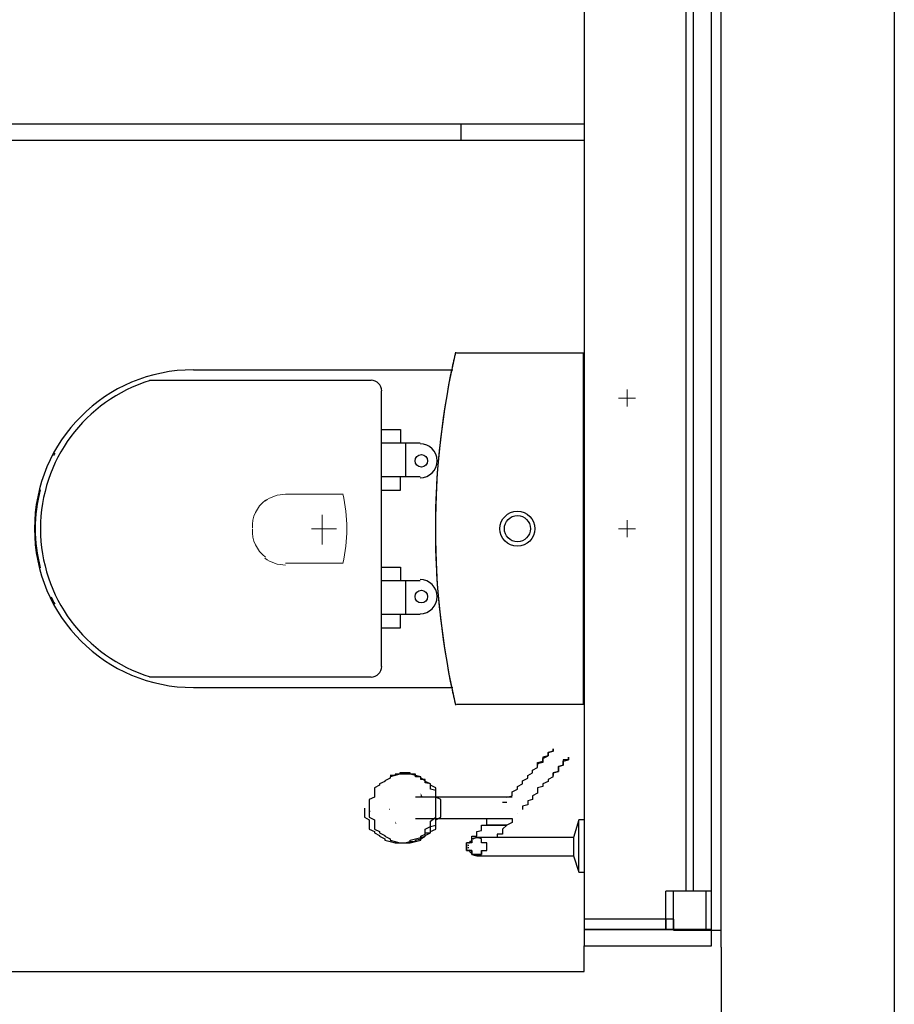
# Model space of a CAD drawing. Header units: millimetres. Extents: x 335 to 739275, y -1 to 84.
# Tile 32 of 71: x 393.76 to 395.1, y 15.29 to 16.79. Entities that reach past the tile are written whole.
import ezdxf

# ---------------------------------------------------------------- set-up
doc = ezdxf.new("R2010")
doc.units = ezdxf.units.MM
doc.header["$MEASUREMENT"] = 0
doc.layers.add('SIMBOLOS INT', color=8, linetype='Continuous', lineweight=5)

msp = doc.modelspace()

# ---------------------------------------------------------------- hatches: boundary and pattern name
at = {"linetype": 'Continuous'}
for points in [[(394.3767, 15.6037), (394.3737, 15.6097), (394.3737, 15.6057), (394.3737, 15.6037), (394.3737, 15.6037), (394.3737, 15.6037)], [(394.2967, 15.5807), (394.2947, 15.5917), (394.2947, 15.5827), (394.2947, 15.5807), (394.2947, 15.5807)], [(394.3247, 15.5837), (394.3267, 15.5867), (394.3267, 15.5867), (394.3267, 15.5847), (394.3267, 15.5847)], [(394.3367, 15.5627), (394.3347, 15.5667), (394.3347, 15.5647), (394.3347, 15.5627), (394.3347, 15.5627), (394.3347, 15.5627)]]:
    msp.add_hatch(color=256, dxfattribs=at).paths.add_polyline_path(points)

# ---------------------------------------------------------------- linework, layer by layer
at = {"color": 7}
for p, q in [((395.0987, 21.0377), (395.0987, 12.3477)), ((394.6237, 20.8557), (394.6237, 15.4007)), ((394.8187, 15.4007), (394.8187, 20.8557)), ((394.8337, 15.3997), (394.8337, 20.8547)), ((394.7907, 20.7967), (394.7907, 15.4597)), ((394.7797, 20.7947), (394.7797, 15.4597)), ((392.9127, 16.6347), (394.6237, 16.6347)), ((394.4357, 16.6097), (394.4357, 16.6347)), ((392.9127, 16.6097), (394.6237, 16.6097)), ((394.4987, 15.6037), (394.3657, 15.6037)), ((394.4987, 15.5957), (394.5057, 15.5957)), ((394.3657, 15.5707), (394.4987, 15.5707)), ((394.6157, 15.5687), (394.6077, 15.5417)), ((394.6237, 15.5687), (394.6157, 15.5687)), ((394.6157, 15.5277), (394.6157, 15.5667)), ((394.5137, 15.5417), (394.4747, 15.5417)), ((394.6077, 15.5417), (394.5607, 15.5417)), ((394.6077, 15.5417), (394.6077, 15.5277)), ((394.6077, 15.5277), (394.6077, 15.5137)), ((394.6157, 15.4907), (394.6157, 15.5277)), ((394.4747, 15.5137), (394.5217, 15.5137)), ((394.5607, 15.5137), (394.6077, 15.5137)), ((394.6077, 15.5137), (394.6157, 15.4887)), ((394.6157, 15.4887), (394.6237, 15.4887)), ((394.8107, 15.4597), (394.7487, 15.4597)), ((394.7487, 15.4007), (394.7487, 15.4597)), ((394.8187, 15.4597), (394.7607, 15.4597)), ((394.7607, 15.3997), (394.7607, 15.4597)), ((394.8107, 15.4007), (394.8107, 15.4597)), ((394.8187, 15.3997), (394.8187, 15.4597)), ((394.6237, 15.4167), (394.6237, 15.3757)), ((394.7487, 15.4167), (394.6237, 15.4167)), ((394.7607, 15.4167), (394.6327, 15.4167)), ((394.7487, 15.4167), (394.7487, 15.4007)), ((394.7607, 15.4167), (394.7607, 15.3997)), ((394.8187, 15.4007), (394.6237, 15.4007)), ((394.6237, 15.4007), (394.6237, 15.3757)), ((394.6237, 15.4007), (394.8187, 15.4007)), ((394.8107, 15.4007), (394.7487, 15.4007)), ((394.7487, 15.4007), (394.8187, 15.4007)), ((394.8187, 15.3997), (394.7607, 15.3997)), ((394.7607, 15.3997), (394.8337, 15.3997)), ((394.8187, 15.3757), (394.8187, 15.4007)), ((394.8187, 15.3757), (394.8187, 15.4007)), ((394.8337, 15.3737), (394.8337, 15.3997)), ((394.8337, 15.3737), (394.8337, 15.3997)), ((394.6237, 15.3367), (394.6237, 15.3757)), ((394.6237, 15.3757), (394.8187, 15.3757)), ((394.8337, 15.3737), (394.8337, 12.3477)), ((392.9127, 15.3367), (394.6237, 15.3367))]:
    msp.add_line(p, q, dxfattribs=at)
at = {"color": 8}
for p, q in [((394.6227, 16.2837), (394.4287, 16.2837)), ((394.6227, 16.2837), (394.4287, 16.2837)), ((394.6227, 15.7457), (394.6227, 16.2837)), ((394.6227, 15.7457), (394.6227, 16.2837)), ((394.4227, 16.2577), (394.0257, 16.2577)), ((394.2977, 16.2417), (393.9587, 16.2417)), ((394.3137, 15.8037), (394.3137, 16.2257)), ((394.3137, 16.1667), (394.3427, 16.1667)), ((394.3427, 16.1667), (394.3427, 16.1457)), ((394.3727, 16.1457), (394.3137, 16.1457)), ((394.3507, 16.0947), (394.3507, 16.1457)), ((394.3137, 16.0947), (394.3727, 16.0947)), ((394.3427, 16.0737), (394.3427, 16.0947)), ((394.3137, 16.0737), (394.3427, 16.0737)), ((394.3137, 15.9557), (394.3427, 15.9557)), ((394.3427, 15.9557), (394.3427, 15.9347)), ((394.3727, 15.9347), (394.3137, 15.9347)), ((394.3507, 15.8837), (394.3507, 15.9347)), ((394.3137, 15.8837), (394.3727, 15.8837)), ((394.3427, 15.8627), (394.3427, 15.8837)), ((394.3137, 15.8627), (394.3427, 15.8627)), ((393.9587, 15.7877), (394.2977, 15.7877)), ((394.0257, 15.7717), (394.4227, 15.7717)), ((394.4287, 15.7457), (394.6227, 15.7457)), ((394.4287, 15.7457), (394.6227, 15.7457))]:
    msp.add_line(p, q, dxfattribs=at)
at = {"color": 7}
for points in [[(394.5527, 15.6527), (394.5527, 15.6567), (394.5607, 15.6587), (394.5607, 15.6607), (394.5607, 15.6627), (394.5687, 15.6667), (394.5687, 15.6687), (394.5687, 15.6697), (394.5687, 15.6717), (394.5687, 15.6717), (394.5767, 15.6737), (394.5767, 15.6757), (394.5767, 15.6777), (394.5767, 15.6777)], [(394.5767, 15.6777), (394.5767, 15.6777), (394.5767, 15.6757), (394.5767, 15.6737), (394.5687, 15.6717), (394.5687, 15.6717), (394.5687, 15.6697), (394.5687, 15.6687), (394.5687, 15.6667), (394.5607, 15.6647), (394.5607, 15.6607), (394.5607, 15.6587), (394.5607, 15.6567), (394.5527, 15.6547), (394.5527, 15.6527)], [(394.5767, 15.6347), (394.5767, 15.6387), (394.5767, 15.6407), (394.5847, 15.6427), (394.5847, 15.6447), (394.5847, 15.6467), (394.5847, 15.6507), (394.5917, 15.6527), (394.5917, 15.6527), (394.5917, 15.6547), (394.5917, 15.6567), (394.5917, 15.6587), (394.5917, 15.6587), (394.5997, 15.6607), (394.5997, 15.6607), (394.5997, 15.6627), (394.5997, 15.6627), (394.5997, 15.6647), (394.5997, 15.6647), (394.5997, 15.6647), (394.5997, 15.6647), (394.5997, 15.6647)], [(394.5997, 15.6647), (394.5997, 15.6647), (394.5997, 15.6647), (394.5997, 15.6647), (394.5997, 15.6627), (394.5997, 15.6627), (394.5997, 15.6627), (394.5997, 15.6607), (394.5917, 15.6607), (394.5917, 15.6587), (394.5917, 15.6567), (394.5917, 15.6547), (394.5917, 15.6547), (394.5917, 15.6527), (394.5847, 15.6507), (394.5847, 15.6487), (394.5847, 15.6467), (394.5847, 15.6427), (394.5767, 15.6407), (394.5767, 15.6387), (394.5767, 15.6367)], [(394.3497, 15.6387), (394.3417, 15.6387), (394.3417, 15.6387), (394.3347, 15.6367), (394.3347, 15.6367), (394.3267, 15.6347), (394.3267, 15.6327), (394.3187, 15.6287), (394.3187, 15.6277), (394.3107, 15.6237), (394.3107, 15.6217), (394.3027, 15.6177), (394.3027, 15.6137), (394.3027, 15.6097), (394.3027, 15.6037), (394.2947, 15.5997), (394.2947, 15.5957), (394.2947, 15.5897), (394.2947, 15.5867), (394.2947, 15.5827), (394.2947, 15.5767), (394.2947, 15.5727), (394.3027, 15.5687), (394.3027, 15.5627), (394.3027, 15.5587), (394.3027, 15.5547), (394.3107, 15.5507), (394.3107, 15.5487), (394.3187, 15.5447), (394.3187, 15.5437), (394.3267, 15.5397), (394.3267, 15.5377), (394.3347, 15.5357), (394.3347, 15.5357), (394.3417, 15.5337), (394.3417, 15.5337), (394.3497, 15.5337), (394.3577, 15.5337), (394.3577, 15.5337), (394.3657, 15.5357), (394.3657, 15.5357), (394.3737, 15.5377), (394.3737, 15.5397), (394.3807, 15.5437), (394.3807, 15.5447), (394.3887, 15.5487), (394.3887, 15.5507), (394.3967, 15.5547), (394.3967, 15.5587), (394.3967, 15.5627), (394.3967, 15.5687), (394.4047, 15.5727), (394.4047, 15.5767), (394.4047, 15.5827), (394.4047, 15.5867), (394.4047, 15.5897), (394.4047, 15.5957), (394.4047, 15.5997), (394.3967, 15.6037), (394.3967, 15.6097), (394.3967, 15.6137), (394.3967, 15.6177), (394.3887, 15.6217), (394.3887, 15.6237), (394.3807, 15.6277), (394.3807, 15.6287), (394.3737, 15.6327), (394.3737, 15.6347), (394.3657, 15.6367), (394.3657, 15.6367), (394.3577, 15.6387), (394.3577, 15.6387), (394.3497, 15.6387)], [(394.3497, 15.6387), (394.3417, 15.6387), (394.3417, 15.6387), (394.3347, 15.6367), (394.3347, 15.6367), (394.3267, 15.6347), (394.3267, 15.6327), (394.3187, 15.6287), (394.3187, 15.6277), (394.3107, 15.6237), (394.3107, 15.6217), (394.3027, 15.6177), (394.3027, 15.6137), (394.3027, 15.6097), (394.3027, 15.6037), (394.2947, 15.5997), (394.2947, 15.5957), (394.2947, 15.5897), (394.2947, 15.5867), (394.2947, 15.5827), (394.2947, 15.5767), (394.2947, 15.5727), (394.3027, 15.5687), (394.3027, 15.5627), (394.3027, 15.5587), (394.3027, 15.5547), (394.3107, 15.5507), (394.3107, 15.5487), (394.3187, 15.5447), (394.3187, 15.5437), (394.3267, 15.5397), (394.3267, 15.5377), (394.3347, 15.5357), (394.3347, 15.5357), (394.3417, 15.5337), (394.3417, 15.5337), (394.3497, 15.5337), (394.3577, 15.5337), (394.3577, 15.5337), (394.3657, 15.5357), (394.3657, 15.5357), (394.3737, 15.5377), (394.3737, 15.5397), (394.3807, 15.5437), (394.3807, 15.5447), (394.3887, 15.5487), (394.3887, 15.5507), (394.3967, 15.5547), (394.3967, 15.5587), (394.3967, 15.5627), (394.3967, 15.5687), (394.4047, 15.5727), (394.4047, 15.5767), (394.4047, 15.5827), (394.4047, 15.5867), (394.4047, 15.5897), (394.4047, 15.5957), (394.4047, 15.5997), (394.3967, 15.6037), (394.3967, 15.6097), (394.3967, 15.6137), (394.3967, 15.6177), (394.3887, 15.6217), (394.3887, 15.6237), (394.3807, 15.6277), (394.3807, 15.6287), (394.3737, 15.6327), (394.3737, 15.6347), (394.3657, 15.6367), (394.3657, 15.6367), (394.3577, 15.6387), (394.3577, 15.6387), (394.3497, 15.6387)], [(394.3497, 15.6387), (394.3417, 15.6387), (394.3417, 15.6387), (394.3347, 15.6367), (394.3347, 15.6367), (394.3267, 15.6347), (394.3267, 15.6327), (394.3187, 15.6287), (394.3187, 15.6277), (394.3107, 15.6237), (394.3107, 15.6217), (394.3027, 15.6177), (394.3027, 15.6137), (394.3027, 15.6097), (394.3027, 15.6037), (394.2947, 15.5997), (394.2947, 15.5957), (394.2947, 15.5897), (394.2947, 15.5867), (394.2947, 15.5827), (394.2947, 15.5767), (394.2947, 15.5727), (394.3027, 15.5687), (394.3027, 15.5627), (394.3027, 15.5587), (394.3027, 15.5547), (394.3107, 15.5507), (394.3107, 15.5487), (394.3187, 15.5447), (394.3187, 15.5437), (394.3267, 15.5397), (394.3267, 15.5377), (394.3347, 15.5357), (394.3347, 15.5357), (394.3417, 15.5337), (394.3417, 15.5337), (394.3497, 15.5337), (394.3577, 15.5337), (394.3577, 15.5337), (394.3657, 15.5357), (394.3657, 15.5357), (394.3737, 15.5377), (394.3737, 15.5397), (394.3807, 15.5437), (394.3807, 15.5447), (394.3887, 15.5487), (394.3887, 15.5507), (394.3967, 15.5547), (394.3967, 15.5587), (394.3967, 15.5627), (394.3967, 15.5687), (394.4047, 15.5727), (394.4047, 15.5767), (394.4047, 15.5827), (394.4047, 15.5867), (394.4047, 15.5897), (394.4047, 15.5957), (394.4047, 15.5997), (394.3967, 15.6037), (394.3967, 15.6097), (394.3967, 15.6137), (394.3967, 15.6177), (394.3887, 15.6217), (394.3887, 15.6237), (394.3807, 15.6277), (394.3807, 15.6287), (394.3737, 15.6327), (394.3737, 15.6347), (394.3657, 15.6367), (394.3657, 15.6367), (394.3577, 15.6387), (394.3577, 15.6387), (394.3497, 15.6387)], [(394.3497, 15.6387), (394.3417, 15.6387), (394.3417, 15.6387), (394.3347, 15.6367), (394.3347, 15.6367), (394.3267, 15.6347), (394.3267, 15.6327), (394.3187, 15.6287), (394.3187, 15.6277), (394.3107, 15.6237), (394.3107, 15.6217), (394.3027, 15.6177), (394.3027, 15.6137), (394.3027, 15.6097), (394.3027, 15.6037), (394.2947, 15.5997), (394.2947, 15.5957), (394.2947, 15.5897), (394.2947, 15.5867), (394.2947, 15.5827), (394.2947, 15.5767), (394.2947, 15.5727), (394.3027, 15.5687), (394.3027, 15.5627), (394.3027, 15.5587), (394.3027, 15.5547), (394.3107, 15.5507), (394.3107, 15.5487), (394.3187, 15.5447), (394.3187, 15.5437), (394.3267, 15.5397), (394.3267, 15.5377), (394.3347, 15.5357), (394.3347, 15.5357), (394.3417, 15.5337), (394.3417, 15.5337), (394.3497, 15.5337), (394.3577, 15.5337), (394.3577, 15.5337), (394.3657, 15.5357), (394.3657, 15.5357), (394.3737, 15.5377), (394.3737, 15.5397), (394.3807, 15.5437), (394.3807, 15.5447), (394.3887, 15.5487), (394.3887, 15.5507), (394.3967, 15.5547), (394.3967, 15.5587), (394.3967, 15.5627), (394.3967, 15.5687), (394.4047, 15.5727), (394.4047, 15.5767), (394.4047, 15.5827), (394.4047, 15.5867), (394.4047, 15.5897), (394.4047, 15.5957), (394.4047, 15.5997), (394.3967, 15.6037), (394.3967, 15.6097), (394.3967, 15.6137), (394.3967, 15.6177), (394.3887, 15.6217), (394.3887, 15.6237), (394.3807, 15.6277), (394.3807, 15.6287), (394.3737, 15.6327), (394.3737, 15.6347), (394.3657, 15.6367), (394.3657, 15.6367), (394.3577, 15.6387), (394.3577, 15.6387), (394.3497, 15.6387)], [(394.3967, 15.5867), (394.3967, 15.5877), (394.3967, 15.5897), (394.3967, 15.5937), (394.3967, 15.5957), (394.3967, 15.5977), (394.3967, 15.5997), (394.3967, 15.6017), (394.3967, 15.6037), (394.3967, 15.6057), (394.3967, 15.6077), (394.3967, 15.6097), (394.3967, 15.6117), (394.3967, 15.6137), (394.3887, 15.6157), (394.3887, 15.6177), (394.3887, 15.6197), (394.3887, 15.6217), (394.3887, 15.6217), (394.3887, 15.6237), (394.3807, 15.6257), (394.3807, 15.6277), (394.3807, 15.6277), (394.3807, 15.6287), (394.3807, 15.6307), (394.3737, 15.6307), (394.3737, 15.6327), (394.3737, 15.6327), (394.3737, 15.6347), (394.3657, 15.6347), (394.3657, 15.6367), (394.3657, 15.6367), (394.3657, 15.6387), (394.3577, 15.6387), (394.3577, 15.6387), (394.3577, 15.6387), (394.3577, 15.6407), (394.3497, 15.6407), (394.3497, 15.6407), (394.3497, 15.6407), (394.3497, 15.6407), (394.3417, 15.6407), (394.3417, 15.6407), (394.3417, 15.6387), (394.3347, 15.6387), (394.3347, 15.6387), (394.3347, 15.6387), (394.3347, 15.6367), (394.3267, 15.6367)], [(394.3737, 15.6327), (394.3737, 15.6347), (394.3657, 15.6367), (394.3577, 15.6387), (394.3577, 15.6387), (394.3497, 15.6387)], [(394.5057, 15.6037), (394.5137, 15.6057), (394.5137, 15.6077), (394.5137, 15.6097), (394.5137, 15.6117), (394.5217, 15.6157), (394.5217, 15.6177), (394.5217, 15.6197), (394.5297, 15.6237), (394.5297, 15.6277), (394.5297, 15.6287), (394.5377, 15.6327), (394.5377, 15.6367), (394.5447, 15.6407), (394.5447, 15.6447), (394.5527, 15.6487), (394.5527, 15.6527), (394.5527, 15.6527)], [(394.5767, 15.6347), (394.5687, 15.6307), (394.5687, 15.6277), (394.5607, 15.6237), (394.5607, 15.6197), (394.5527, 15.6177), (394.5527, 15.6137), (394.5527, 15.6097), (394.5447, 15.6057), (394.5447, 15.6037), (394.5447, 15.5997), (394.5377, 15.5977), (394.5377, 15.5957), (394.5377, 15.5917), (394.5297, 15.5897), (394.5297, 15.5877), (394.5297, 15.5867), (394.5297, 15.5847)], [(394.5137, 15.6037), (394.5137, 15.6037), (394.5137, 15.6037), (394.5137, 15.6037), (394.5137, 15.6037), (394.5137, 15.6037), (394.5057, 15.6037), (394.5057, 15.6037), (394.5057, 15.6037), (394.5057, 15.6037), (394.5057, 15.6037), (394.5057, 15.6037), (394.5057, 15.6037), (394.5057, 15.6037), (394.5057, 15.6037), (394.4987, 15.6037), (394.4987, 15.6037), (394.4987, 15.6037)], [(394.2877, 15.5867), (394.2877, 15.5827), (394.2877, 15.5767), (394.2877, 15.5727), (394.2947, 15.5687), (394.2947, 15.5627), (394.2947, 15.5587), (394.2947, 15.5547), (394.3027, 15.5507), (394.3027, 15.5487), (394.3107, 15.5447), (394.3107, 15.5437), (394.3187, 15.5397), (394.3187, 15.5377), (394.3267, 15.5357), (394.3267, 15.5357), (394.3347, 15.5337), (394.3347, 15.5337), (394.3417, 15.5337)], [(394.3267, 15.5377), (394.3347, 15.5357), (394.3347, 15.5357), (394.3347, 15.5357), (394.3347, 15.5337), (394.3417, 15.5337), (394.3417, 15.5337), (394.3417, 15.5337), (394.3497, 15.5337), (394.3497, 15.5337), (394.3497, 15.5337), (394.3497, 15.5337), (394.3577, 15.5337), (394.3577, 15.5337), (394.3577, 15.5337), (394.3577, 15.5357), (394.3657, 15.5357), (394.3657, 15.5357), (394.3657, 15.5377), (394.3657, 15.5377), (394.3737, 15.5397), (394.3737, 15.5397), (394.3737, 15.5417), (394.3737, 15.5417), (394.3807, 15.5437), (394.3807, 15.5447), (394.3807, 15.5447), (394.3807, 15.5467), (394.3807, 15.5487), (394.3887, 15.5487), (394.3887, 15.5507), (394.3887, 15.5527), (394.3887, 15.5547), (394.3887, 15.5567), (394.3887, 15.5587), (394.3967, 15.5607), (394.3967, 15.5627), (394.3967, 15.5647), (394.3967, 15.5667), (394.3967, 15.5687), (394.3967, 15.5707), (394.3967, 15.5727), (394.3967, 15.5747), (394.3967, 15.5767), (394.3967, 15.5787), (394.3967, 15.5807), (394.3967, 15.5827), (394.3967, 15.5847), (394.3967, 15.5867)], [(394.3417, 15.5337), (394.3497, 15.5337), (394.3497, 15.5337), (394.3577, 15.5357), (394.3577, 15.5377), (394.3657, 15.5397), (394.3737, 15.5417), (394.3737, 15.5437), (394.3807, 15.5467), (394.3807, 15.5507), (394.3807, 15.5547), (394.3887, 15.5587), (394.3887, 15.5627), (394.3887, 15.5667), (394.3967, 15.5727), (394.3967, 15.5767), (394.3967, 15.5807), (394.3967, 15.5867)], [(394.5217, 15.5787), (394.5217, 15.5787), (394.5217, 15.5787), (394.5217, 15.5787)], [(394.4517, 15.5377), (394.4517, 15.5377), (394.4517, 15.5377), (394.4517, 15.5377), (394.4517, 15.5377), (394.4517, 15.5377), (394.4517, 15.5377), (394.4517, 15.5377), (394.4517, 15.5397), (394.4517, 15.5397), (394.4517, 15.5397), (394.4517, 15.5397), (394.4517, 15.5417), (394.4517, 15.5417), (394.4517, 15.5417), (394.4517, 15.5437), (394.4597, 15.5437), (394.4597, 15.5447), (394.4597, 15.5447), (394.4597, 15.5467), (394.4597, 15.5467), (394.4597, 15.5487), (394.4597, 15.5487), (394.4597, 15.5507), (394.4597, 15.5507), (394.4667, 15.5527), (394.4667, 15.5527), (394.4667, 15.5547), (394.4667, 15.5567), (394.4667, 15.5567), (394.4667, 15.5587), (394.4667, 15.5607), (394.4747, 15.5607), (394.4747, 15.5627), (394.4747, 15.5647), (394.4747, 15.5647), (394.4747, 15.5667), (394.4747, 15.5687), (394.4747, 15.5687), (394.4747, 15.5707)], [(394.5137, 15.5707), (394.5137, 15.5647), (394.5057, 15.5607), (394.4987, 15.5547), (394.4987, 15.5507)], [(394.4987, 15.5707), (394.4987, 15.5707), (394.4987, 15.5707), (394.5057, 15.5707), (394.5057, 15.5707), (394.5057, 15.5707), (394.5057, 15.5707), (394.5057, 15.5707), (394.5057, 15.5707), (394.5057, 15.5707), (394.5057, 15.5707), (394.5137, 15.5707), (394.5137, 15.5707), (394.5137, 15.5707), (394.5137, 15.5707), (394.5137, 15.5707), (394.5137, 15.5707), (394.5137, 15.5707)], [(394.5057, 15.5607), (394.4987, 15.5607), (394.4907, 15.5607), (394.4907, 15.5607), (394.4907, 15.5607), (394.4907, 15.5607), (394.4907, 15.5607), (394.4907, 15.5607), (394.4907, 15.5607), (394.4907, 15.5607), (394.4907, 15.5607), (394.4907, 15.5607), (394.4907, 15.5607), (394.4907, 15.5607), (394.4907, 15.5607), (394.4907, 15.5607), (394.4907, 15.5607), (394.4907, 15.5607), (394.4907, 15.5607), (394.4907, 15.5607), (394.4907, 15.5607), (394.4907, 15.5607), (394.4907, 15.5607), (394.4907, 15.5607), (394.4907, 15.5607), (394.4907, 15.5607), (394.4907, 15.5607), (394.4907, 15.5607), (394.4907, 15.5607), (394.4907, 15.5607), (394.4907, 15.5607), (394.4907, 15.5607), (394.4907, 15.5607), (394.4907, 15.5607), (394.4907, 15.5607), (394.4827, 15.5607), (394.4747, 15.5607), (394.4827, 15.5607), (394.4907, 15.5607), (394.4907, 15.5607), (394.4907, 15.5607), (394.4907, 15.5607), (394.4907, 15.5607), (394.4907, 15.5607), (394.4907, 15.5607), (394.4907, 15.5607), (394.4907, 15.5607), (394.4907, 15.5607), (394.4907, 15.5607), (394.4907, 15.5607), (394.4907, 15.5607), (394.4907, 15.5607), (394.4907, 15.5607), (394.4907, 15.5607), (394.4907, 15.5607), (394.4907, 15.5607), (394.4907, 15.5607), (394.4907, 15.5607), (394.4907, 15.5607), (394.4907, 15.5607), (394.4907, 15.5607), (394.4907, 15.5607), (394.4907, 15.5607), (394.4907, 15.5607), (394.4907, 15.5607), (394.4907, 15.5607), (394.4907, 15.5607), (394.4907, 15.5607), (394.4907, 15.5607), (394.4907, 15.5607), (394.4907, 15.5607), (394.4987, 15.5607), (394.5057, 15.5607)], [(394.5057, 15.5607), (394.4987, 15.5607), (394.4907, 15.5607), (394.4907, 15.5607), (394.4907, 15.5607), (394.4907, 15.5607), (394.4907, 15.5607), (394.4907, 15.5607), (394.4907, 15.5607), (394.4907, 15.5607), (394.4907, 15.5607), (394.4907, 15.5607), (394.4907, 15.5607), (394.4907, 15.5607), (394.4907, 15.5607), (394.4907, 15.5607), (394.4907, 15.5607), (394.4907, 15.5607), (394.4907, 15.5607), (394.4907, 15.5607), (394.4907, 15.5607), (394.4907, 15.5607), (394.4907, 15.5607), (394.4907, 15.5607), (394.4907, 15.5607), (394.4907, 15.5607), (394.4907, 15.5607), (394.4907, 15.5607), (394.4907, 15.5607), (394.4907, 15.5607), (394.4907, 15.5607), (394.4907, 15.5607), (394.4907, 15.5607), (394.4907, 15.5607), (394.4907, 15.5607), (394.4827, 15.5607), (394.4747, 15.5607), (394.4827, 15.5607), (394.4907, 15.5607), (394.4907, 15.5607), (394.4907, 15.5607), (394.4907, 15.5607), (394.4907, 15.5607), (394.4907, 15.5607), (394.4907, 15.5607), (394.4907, 15.5607), (394.4907, 15.5607), (394.4907, 15.5607), (394.4907, 15.5607), (394.4907, 15.5607), (394.4907, 15.5607), (394.4907, 15.5607), (394.4907, 15.5607), (394.4907, 15.5607), (394.4907, 15.5607), (394.4907, 15.5607), (394.4907, 15.5607), (394.4907, 15.5607), (394.4907, 15.5607), (394.4907, 15.5607), (394.4907, 15.5607), (394.4907, 15.5607), (394.4907, 15.5607), (394.4907, 15.5607), (394.4907, 15.5607), (394.4907, 15.5607), (394.4907, 15.5607), (394.4907, 15.5607), (394.4907, 15.5607), (394.4907, 15.5607), (394.4907, 15.5607), (394.4987, 15.5607), (394.5057, 15.5607)], [(394.5057, 15.5607), (394.4987, 15.5607), (394.4907, 15.5607), (394.4907, 15.5607), (394.4907, 15.5607), (394.4907, 15.5607), (394.4907, 15.5607), (394.4907, 15.5607), (394.4907, 15.5607), (394.4907, 15.5607), (394.4907, 15.5607), (394.4907, 15.5607), (394.4907, 15.5607), (394.4907, 15.5607), (394.4907, 15.5607), (394.4907, 15.5607), (394.4907, 15.5607), (394.4907, 15.5607), (394.4907, 15.5607), (394.4907, 15.5607), (394.4907, 15.5607), (394.4907, 15.5607), (394.4907, 15.5607), (394.4907, 15.5607), (394.4907, 15.5607), (394.4907, 15.5607), (394.4907, 15.5607), (394.4907, 15.5607), (394.4907, 15.5607), (394.4907, 15.5607), (394.4907, 15.5607), (394.4907, 15.5607), (394.4907, 15.5607), (394.4907, 15.5607), (394.4907, 15.5607), (394.4827, 15.5607), (394.4747, 15.5607), (394.4827, 15.5607), (394.4907, 15.5607), (394.4907, 15.5607), (394.4907, 15.5607), (394.4907, 15.5607), (394.4907, 15.5607), (394.4907, 15.5607), (394.4907, 15.5607), (394.4907, 15.5607), (394.4907, 15.5607), (394.4907, 15.5607), (394.4907, 15.5607), (394.4907, 15.5607), (394.4907, 15.5607), (394.4907, 15.5607), (394.4907, 15.5607), (394.4907, 15.5607), (394.4907, 15.5607), (394.4907, 15.5607), (394.4907, 15.5607), (394.4907, 15.5607), (394.4907, 15.5607), (394.4907, 15.5607), (394.4907, 15.5607), (394.4907, 15.5607), (394.4907, 15.5607), (394.4907, 15.5607), (394.4907, 15.5607), (394.4907, 15.5607), (394.4907, 15.5607), (394.4907, 15.5607), (394.4907, 15.5607), (394.4907, 15.5607), (394.4907, 15.5607), (394.4987, 15.5607), (394.5057, 15.5607)], [(394.5057, 15.5607), (394.4987, 15.5607), (394.4907, 15.5607), (394.4907, 15.5607), (394.4907, 15.5607), (394.4907, 15.5607), (394.4907, 15.5607), (394.4907, 15.5607), (394.4907, 15.5607), (394.4907, 15.5607), (394.4907, 15.5607), (394.4907, 15.5607), (394.4907, 15.5607), (394.4907, 15.5607), (394.4907, 15.5607), (394.4907, 15.5607), (394.4907, 15.5607), (394.4907, 15.5607), (394.4907, 15.5607), (394.4907, 15.5607), (394.4907, 15.5607), (394.4907, 15.5607), (394.4907, 15.5607), (394.4907, 15.5607), (394.4907, 15.5607), (394.4907, 15.5607), (394.4907, 15.5607), (394.4907, 15.5607), (394.4907, 15.5607), (394.4907, 15.5607), (394.4907, 15.5607), (394.4907, 15.5607), (394.4907, 15.5607), (394.4907, 15.5607), (394.4907, 15.5607), (394.4827, 15.5607), (394.4747, 15.5607), (394.4827, 15.5607), (394.4907, 15.5607), (394.4907, 15.5607), (394.4907, 15.5607), (394.4907, 15.5607), (394.4907, 15.5607), (394.4907, 15.5607), (394.4907, 15.5607), (394.4907, 15.5607), (394.4907, 15.5607), (394.4907, 15.5607), (394.4907, 15.5607), (394.4907, 15.5607), (394.4907, 15.5607), (394.4907, 15.5607), (394.4907, 15.5607), (394.4907, 15.5607), (394.4907, 15.5607), (394.4907, 15.5607), (394.4907, 15.5607), (394.4907, 15.5607), (394.4907, 15.5607), (394.4907, 15.5607), (394.4907, 15.5607), (394.4907, 15.5607), (394.4907, 15.5607), (394.4907, 15.5607), (394.4907, 15.5607), (394.4907, 15.5607), (394.4907, 15.5607), (394.4907, 15.5607), (394.4907, 15.5607), (394.4907, 15.5607), (394.4907, 15.5607), (394.4987, 15.5607), (394.5057, 15.5607)], [(394.5057, 15.5607), (394.4987, 15.5607), (394.4907, 15.5607), (394.4907, 15.5607), (394.4907, 15.5607), (394.4907, 15.5607), (394.4907, 15.5607), (394.4907, 15.5607), (394.4907, 15.5607), (394.4907, 15.5607), (394.4907, 15.5607), (394.4907, 15.5607), (394.4907, 15.5607), (394.4907, 15.5607), (394.4907, 15.5607), (394.4907, 15.5607), (394.4907, 15.5607), (394.4907, 15.5607), (394.4907, 15.5607), (394.4907, 15.5607), (394.4907, 15.5607), (394.4907, 15.5607), (394.4907, 15.5607), (394.4907, 15.5607), (394.4907, 15.5607), (394.4907, 15.5607), (394.4907, 15.5607), (394.4907, 15.5607), (394.4907, 15.5607), (394.4907, 15.5607), (394.4907, 15.5607), (394.4907, 15.5607), (394.4907, 15.5607), (394.4907, 15.5607), (394.4907, 15.5607), (394.4827, 15.5607), (394.4747, 15.5607), (394.4827, 15.5607), (394.4907, 15.5607), (394.4907, 15.5607), (394.4907, 15.5607), (394.4907, 15.5607), (394.4907, 15.5607), (394.4907, 15.5607), (394.4907, 15.5607), (394.4907, 15.5607), (394.4907, 15.5607), (394.4907, 15.5607), (394.4907, 15.5607), (394.4907, 15.5607), (394.4907, 15.5607), (394.4907, 15.5607), (394.4907, 15.5607), (394.4907, 15.5607), (394.4907, 15.5607), (394.4907, 15.5607), (394.4907, 15.5607), (394.4907, 15.5607), (394.4907, 15.5607), (394.4907, 15.5607), (394.4907, 15.5607), (394.4907, 15.5607), (394.4907, 15.5607), (394.4907, 15.5607), (394.4907, 15.5607), (394.4907, 15.5607), (394.4907, 15.5607), (394.4907, 15.5607), (394.4907, 15.5607), (394.4907, 15.5607), (394.4907, 15.5607), (394.4987, 15.5607), (394.5057, 15.5607)], [(394.5057, 15.5607), (394.4987, 15.5607), (394.4907, 15.5607), (394.4907, 15.5607), (394.4907, 15.5607), (394.4907, 15.5607), (394.4907, 15.5607), (394.4907, 15.5607), (394.4907, 15.5607), (394.4907, 15.5607), (394.4907, 15.5607), (394.4907, 15.5607), (394.4907, 15.5607), (394.4907, 15.5607), (394.4907, 15.5607), (394.4907, 15.5607), (394.4907, 15.5607), (394.4907, 15.5607), (394.4907, 15.5607), (394.4907, 15.5607), (394.4907, 15.5607), (394.4907, 15.5607), (394.4907, 15.5607), (394.4907, 15.5607), (394.4907, 15.5607), (394.4907, 15.5607), (394.4907, 15.5607), (394.4907, 15.5607), (394.4907, 15.5607), (394.4907, 15.5607), (394.4907, 15.5607), (394.4907, 15.5607), (394.4907, 15.5607), (394.4907, 15.5607), (394.4907, 15.5607), (394.4827, 15.5607), (394.4747, 15.5607), (394.4827, 15.5607), (394.4907, 15.5607), (394.4907, 15.5607), (394.4907, 15.5607), (394.4907, 15.5607), (394.4907, 15.5607), (394.4907, 15.5607), (394.4907, 15.5607), (394.4907, 15.5607), (394.4907, 15.5607), (394.4907, 15.5607), (394.4907, 15.5607), (394.4907, 15.5607), (394.4907, 15.5607), (394.4907, 15.5607), (394.4907, 15.5607), (394.4907, 15.5607), (394.4907, 15.5607), (394.4907, 15.5607), (394.4907, 15.5607), (394.4907, 15.5607), (394.4907, 15.5607), (394.4907, 15.5607), (394.4907, 15.5607), (394.4907, 15.5607), (394.4907, 15.5607), (394.4907, 15.5607), (394.4907, 15.5607), (394.4907, 15.5607), (394.4907, 15.5607), (394.4907, 15.5607), (394.4907, 15.5607), (394.4907, 15.5607), (394.4907, 15.5607), (394.4987, 15.5607), (394.5057, 15.5607)], [(394.5057, 15.5607), (394.4987, 15.5607), (394.4907, 15.5607), (394.4907, 15.5607), (394.4907, 15.5607), (394.4907, 15.5607), (394.4907, 15.5607), (394.4907, 15.5607), (394.4907, 15.5607), (394.4907, 15.5607), (394.4907, 15.5607), (394.4907, 15.5607), (394.4907, 15.5607), (394.4907, 15.5607), (394.4907, 15.5607), (394.4907, 15.5607), (394.4907, 15.5607), (394.4907, 15.5607), (394.4907, 15.5607), (394.4907, 15.5607), (394.4907, 15.5607), (394.4907, 15.5607), (394.4907, 15.5607), (394.4907, 15.5607), (394.4907, 15.5607), (394.4907, 15.5607), (394.4907, 15.5607), (394.4907, 15.5607), (394.4907, 15.5607), (394.4907, 15.5607), (394.4907, 15.5607), (394.4907, 15.5607), (394.4907, 15.5607), (394.4907, 15.5607), (394.4907, 15.5607), (394.4827, 15.5607), (394.4747, 15.5607), (394.4827, 15.5607), (394.4907, 15.5607), (394.4907, 15.5607), (394.4907, 15.5607), (394.4907, 15.5607), (394.4907, 15.5607), (394.4907, 15.5607), (394.4907, 15.5607), (394.4907, 15.5607), (394.4907, 15.5607), (394.4907, 15.5607), (394.4907, 15.5607), (394.4907, 15.5607), (394.4907, 15.5607), (394.4907, 15.5607), (394.4907, 15.5607), (394.4907, 15.5607), (394.4907, 15.5607), (394.4907, 15.5607), (394.4907, 15.5607), (394.4907, 15.5607), (394.4907, 15.5607), (394.4907, 15.5607), (394.4907, 15.5607), (394.4907, 15.5607), (394.4907, 15.5607), (394.4907, 15.5607), (394.4907, 15.5607), (394.4907, 15.5607), (394.4907, 15.5607), (394.4907, 15.5607), (394.4907, 15.5607), (394.4907, 15.5607), (394.4907, 15.5607), (394.4987, 15.5607), (394.5057, 15.5607)], [(394.4987, 15.5507), (394.4987, 15.5507), (394.4987, 15.5487), (394.4987, 15.5467), (394.4907, 15.5467), (394.4907, 15.5447), (394.4907, 15.5437), (394.4907, 15.5437), (394.4907, 15.5417)], [(394.3497, 15.5337), (394.3577, 15.5337), (394.3577, 15.5337), (394.3657, 15.5357), (394.3737, 15.5377), (394.3737, 15.5397)], [(394.4597, 15.5417), (394.4597, 15.5417), (394.4597, 15.5417), (394.4597, 15.5417), (394.4517, 15.5397), (394.4517, 15.5397), (394.4517, 15.5397), (394.4517, 15.5397), (394.4517, 15.5377), (394.4517, 15.5377), (394.4517, 15.5357), (394.4517, 15.5357), (394.4517, 15.5337), (394.4437, 15.5337), (394.4437, 15.5317), (394.4437, 15.5317), (394.4437, 15.5297), (394.4437, 15.5297), (394.4437, 15.5277), (394.4437, 15.5257), (394.4437, 15.5257), (394.4437, 15.5237), (394.4437, 15.5237), (394.4437, 15.5217), (394.4517, 15.5217), (394.4517, 15.5197), (394.4517, 15.5197), (394.4517, 15.5177), (394.4517, 15.5177), (394.4517, 15.5157), (394.4517, 15.5157), (394.4517, 15.5157), (394.4517, 15.5157), (394.4597, 15.5137), (394.4597, 15.5137), (394.4597, 15.5137), (394.4597, 15.5137), (394.4597, 15.5137), (394.4597, 15.5137), (394.4597, 15.5137), (394.4667, 15.5157), (394.4667, 15.5157), (394.4667, 15.5157), (394.4667, 15.5157), (394.4667, 15.5177), (394.4667, 15.5177), (394.4667, 15.5197), (394.4667, 15.5197), (394.4667, 15.5217), (394.4747, 15.5217), (394.4747, 15.5237), (394.4747, 15.5237), (394.4747, 15.5257), (394.4747, 15.5257), (394.4747, 15.5277), (394.4747, 15.5297), (394.4747, 15.5297), (394.4747, 15.5317), (394.4747, 15.5317), (394.4747, 15.5337), (394.4667, 15.5337), (394.4667, 15.5357), (394.4667, 15.5357), (394.4667, 15.5377), (394.4667, 15.5377), (394.4667, 15.5397), (394.4667, 15.5397), (394.4667, 15.5397), (394.4667, 15.5397), (394.4597, 15.5417), (394.4597, 15.5417), (394.4597, 15.5417), (394.4597, 15.5417)], [(394.4597, 15.5417), (394.4597, 15.5417), (394.4597, 15.5417), (394.4597, 15.5417), (394.4517, 15.5397), (394.4517, 15.5397), (394.4517, 15.5397), (394.4517, 15.5397), (394.4517, 15.5377), (394.4517, 15.5377), (394.4517, 15.5357), (394.4517, 15.5357), (394.4517, 15.5337), (394.4437, 15.5337), (394.4437, 15.5317), (394.4437, 15.5317), (394.4437, 15.5297), (394.4437, 15.5297), (394.4437, 15.5277), (394.4437, 15.5257), (394.4437, 15.5257), (394.4437, 15.5237), (394.4437, 15.5237), (394.4437, 15.5217), (394.4517, 15.5217), (394.4517, 15.5197), (394.4517, 15.5197), (394.4517, 15.5177), (394.4517, 15.5177), (394.4517, 15.5157), (394.4517, 15.5157), (394.4517, 15.5157), (394.4517, 15.5157), (394.4597, 15.5137), (394.4597, 15.5137), (394.4597, 15.5137), (394.4597, 15.5137), (394.4597, 15.5137), (394.4597, 15.5137), (394.4597, 15.5137), (394.4667, 15.5157), (394.4667, 15.5157), (394.4667, 15.5157), (394.4667, 15.5157), (394.4667, 15.5177), (394.4667, 15.5177), (394.4667, 15.5197), (394.4667, 15.5197), (394.4667, 15.5217), (394.4747, 15.5217), (394.4747, 15.5237), (394.4747, 15.5237), (394.4747, 15.5257), (394.4747, 15.5257), (394.4747, 15.5277), (394.4747, 15.5297), (394.4747, 15.5297), (394.4747, 15.5317), (394.4747, 15.5317), (394.4747, 15.5337), (394.4667, 15.5337), (394.4667, 15.5357), (394.4667, 15.5357), (394.4667, 15.5377), (394.4667, 15.5377), (394.4667, 15.5397), (394.4667, 15.5397), (394.4667, 15.5397), (394.4667, 15.5397), (394.4597, 15.5417), (394.4597, 15.5417), (394.4597, 15.5417), (394.4597, 15.5417)], [(394.4597, 15.5417), (394.4597, 15.5417), (394.4597, 15.5417), (394.4597, 15.5417), (394.4517, 15.5397), (394.4517, 15.5397), (394.4517, 15.5397), (394.4517, 15.5397), (394.4517, 15.5377), (394.4517, 15.5377), (394.4517, 15.5357), (394.4517, 15.5357), (394.4517, 15.5337), (394.4437, 15.5337), (394.4437, 15.5317), (394.4437, 15.5317), (394.4437, 15.5297), (394.4437, 15.5297), (394.4437, 15.5277), (394.4437, 15.5257), (394.4437, 15.5257), (394.4437, 15.5237), (394.4437, 15.5237), (394.4437, 15.5217), (394.4517, 15.5217), (394.4517, 15.5197), (394.4517, 15.5197), (394.4517, 15.5177), (394.4517, 15.5177), (394.4517, 15.5157), (394.4517, 15.5157), (394.4517, 15.5157), (394.4517, 15.5157), (394.4597, 15.5137), (394.4597, 15.5137), (394.4597, 15.5137), (394.4597, 15.5137), (394.4597, 15.5137), (394.4597, 15.5137), (394.4597, 15.5137), (394.4667, 15.5157), (394.4667, 15.5157), (394.4667, 15.5157), (394.4667, 15.5157), (394.4667, 15.5177), (394.4667, 15.5177), (394.4667, 15.5197), (394.4667, 15.5197), (394.4667, 15.5217), (394.4747, 15.5217), (394.4747, 15.5237), (394.4747, 15.5237), (394.4747, 15.5257), (394.4747, 15.5257), (394.4747, 15.5277), (394.4747, 15.5297), (394.4747, 15.5297), (394.4747, 15.5317), (394.4747, 15.5317), (394.4747, 15.5337), (394.4667, 15.5337), (394.4667, 15.5357), (394.4667, 15.5357), (394.4667, 15.5377), (394.4667, 15.5377), (394.4667, 15.5397), (394.4667, 15.5397), (394.4667, 15.5397), (394.4667, 15.5397), (394.4597, 15.5417), (394.4597, 15.5417), (394.4597, 15.5417), (394.4597, 15.5417)], [(394.4597, 15.5417), (394.4597, 15.5417), (394.4597, 15.5417), (394.4597, 15.5417), (394.4517, 15.5397), (394.4517, 15.5397), (394.4517, 15.5397), (394.4517, 15.5397), (394.4517, 15.5377), (394.4517, 15.5377), (394.4517, 15.5357), (394.4517, 15.5357), (394.4517, 15.5337), (394.4437, 15.5337), (394.4437, 15.5317), (394.4437, 15.5317), (394.4437, 15.5297), (394.4437, 15.5297), (394.4437, 15.5277), (394.4437, 15.5257), (394.4437, 15.5257), (394.4437, 15.5237), (394.4437, 15.5237), (394.4437, 15.5217), (394.4517, 15.5217), (394.4517, 15.5197), (394.4517, 15.5197), (394.4517, 15.5177), (394.4517, 15.5177), (394.4517, 15.5157), (394.4517, 15.5157), (394.4517, 15.5157), (394.4517, 15.5157), (394.4597, 15.5137), (394.4597, 15.5137), (394.4597, 15.5137), (394.4597, 15.5137), (394.4597, 15.5137), (394.4597, 15.5137), (394.4597, 15.5137), (394.4667, 15.5157), (394.4667, 15.5157), (394.4667, 15.5157), (394.4667, 15.5157), (394.4667, 15.5177), (394.4667, 15.5177), (394.4667, 15.5197), (394.4667, 15.5197), (394.4667, 15.5217), (394.4747, 15.5217), (394.4747, 15.5237), (394.4747, 15.5237), (394.4747, 15.5257), (394.4747, 15.5257), (394.4747, 15.5277), (394.4747, 15.5297), (394.4747, 15.5297), (394.4747, 15.5317), (394.4747, 15.5317), (394.4747, 15.5337), (394.4667, 15.5337), (394.4667, 15.5357), (394.4667, 15.5357), (394.4667, 15.5377), (394.4667, 15.5377), (394.4667, 15.5397), (394.4667, 15.5397), (394.4667, 15.5397), (394.4667, 15.5397), (394.4597, 15.5417), (394.4597, 15.5417), (394.4597, 15.5417), (394.4597, 15.5417)], [(394.4597, 15.5417), (394.4597, 15.5417), (394.4597, 15.5417), (394.4597, 15.5417), (394.4517, 15.5397), (394.4517, 15.5397), (394.4517, 15.5397), (394.4517, 15.5397), (394.4517, 15.5377), (394.4517, 15.5377), (394.4517, 15.5357), (394.4517, 15.5357), (394.4517, 15.5337), (394.4437, 15.5337), (394.4437, 15.5317), (394.4437, 15.5317), (394.4437, 15.5297), (394.4437, 15.5297), (394.4437, 15.5277), (394.4437, 15.5257), (394.4437, 15.5257), (394.4437, 15.5237), (394.4437, 15.5237), (394.4437, 15.5217), (394.4517, 15.5217), (394.4517, 15.5197), (394.4517, 15.5197), (394.4517, 15.5177), (394.4517, 15.5177), (394.4517, 15.5157), (394.4517, 15.5157), (394.4517, 15.5157), (394.4517, 15.5157), (394.4597, 15.5137), (394.4597, 15.5137), (394.4597, 15.5137), (394.4597, 15.5137), (394.4597, 15.5137), (394.4597, 15.5137), (394.4597, 15.5137), (394.4667, 15.5157), (394.4667, 15.5157), (394.4667, 15.5157), (394.4667, 15.5157), (394.4667, 15.5177), (394.4667, 15.5177), (394.4667, 15.5197), (394.4667, 15.5197), (394.4667, 15.5217), (394.4747, 15.5217), (394.4747, 15.5237), (394.4747, 15.5237), (394.4747, 15.5257), (394.4747, 15.5257), (394.4747, 15.5277), (394.4747, 15.5297), (394.4747, 15.5297), (394.4747, 15.5317), (394.4747, 15.5317), (394.4747, 15.5337), (394.4667, 15.5337), (394.4667, 15.5357), (394.4667, 15.5357), (394.4667, 15.5377), (394.4667, 15.5377), (394.4667, 15.5397), (394.4667, 15.5397), (394.4667, 15.5397), (394.4667, 15.5397), (394.4597, 15.5417), (394.4597, 15.5417), (394.4597, 15.5417), (394.4597, 15.5417)], [(394.4597, 15.5417), (394.4597, 15.5417), (394.4597, 15.5417), (394.4597, 15.5417), (394.4517, 15.5397), (394.4517, 15.5397), (394.4517, 15.5397), (394.4517, 15.5397), (394.4517, 15.5377), (394.4517, 15.5377), (394.4517, 15.5357), (394.4517, 15.5357), (394.4517, 15.5337), (394.4437, 15.5337), (394.4437, 15.5317), (394.4437, 15.5317), (394.4437, 15.5297), (394.4437, 15.5297), (394.4437, 15.5277), (394.4437, 15.5257), (394.4437, 15.5257), (394.4437, 15.5237), (394.4437, 15.5237), (394.4437, 15.5217), (394.4517, 15.5217), (394.4517, 15.5197), (394.4517, 15.5197), (394.4517, 15.5177), (394.4517, 15.5177), (394.4517, 15.5157), (394.4517, 15.5157), (394.4517, 15.5157), (394.4517, 15.5157), (394.4597, 15.5137), (394.4597, 15.5137), (394.4597, 15.5137), (394.4597, 15.5137), (394.4597, 15.5137), (394.4597, 15.5137), (394.4597, 15.5137), (394.4667, 15.5157), (394.4667, 15.5157), (394.4667, 15.5157), (394.4667, 15.5157), (394.4667, 15.5177), (394.4667, 15.5177), (394.4667, 15.5197), (394.4667, 15.5197), (394.4667, 15.5217), (394.4747, 15.5217), (394.4747, 15.5237), (394.4747, 15.5237), (394.4747, 15.5257), (394.4747, 15.5257), (394.4747, 15.5277), (394.4747, 15.5297), (394.4747, 15.5297), (394.4747, 15.5317), (394.4747, 15.5317), (394.4747, 15.5337), (394.4667, 15.5337), (394.4667, 15.5357), (394.4667, 15.5357), (394.4667, 15.5377), (394.4667, 15.5377), (394.4667, 15.5397), (394.4667, 15.5397), (394.4667, 15.5397), (394.4667, 15.5397), (394.4597, 15.5417), (394.4597, 15.5417), (394.4597, 15.5417), (394.4597, 15.5417)], [(394.4597, 15.5417), (394.4597, 15.5417), (394.4597, 15.5417), (394.4597, 15.5417), (394.4517, 15.5397), (394.4517, 15.5397), (394.4517, 15.5397), (394.4517, 15.5397), (394.4517, 15.5377), (394.4517, 15.5377), (394.4517, 15.5357), (394.4517, 15.5357), (394.4517, 15.5337), (394.4437, 15.5337), (394.4437, 15.5317), (394.4437, 15.5317), (394.4437, 15.5297), (394.4437, 15.5297), (394.4437, 15.5277), (394.4437, 15.5257), (394.4437, 15.5257), (394.4437, 15.5237), (394.4437, 15.5237), (394.4437, 15.5217), (394.4517, 15.5217), (394.4517, 15.5197), (394.4517, 15.5197), (394.4517, 15.5177), (394.4517, 15.5177), (394.4517, 15.5157), (394.4517, 15.5157), (394.4517, 15.5157), (394.4517, 15.5157), (394.4597, 15.5137), (394.4597, 15.5137), (394.4597, 15.5137), (394.4597, 15.5137), (394.4597, 15.5137), (394.4597, 15.5137), (394.4597, 15.5137), (394.4667, 15.5157), (394.4667, 15.5157), (394.4667, 15.5157), (394.4667, 15.5157), (394.4667, 15.5177), (394.4667, 15.5177), (394.4667, 15.5197), (394.4667, 15.5197), (394.4667, 15.5217), (394.4747, 15.5217), (394.4747, 15.5237), (394.4747, 15.5237), (394.4747, 15.5257), (394.4747, 15.5257), (394.4747, 15.5277), (394.4747, 15.5297), (394.4747, 15.5297), (394.4747, 15.5317), (394.4747, 15.5317), (394.4747, 15.5337), (394.4667, 15.5337), (394.4667, 15.5357), (394.4667, 15.5357), (394.4667, 15.5377), (394.4667, 15.5377), (394.4667, 15.5397), (394.4667, 15.5397), (394.4667, 15.5397), (394.4667, 15.5397), (394.4597, 15.5417), (394.4597, 15.5417), (394.4597, 15.5417), (394.4597, 15.5417)], [(394.4667, 15.5197), (394.4667, 15.5197), (394.4667, 15.5177), (394.4667, 15.5177), (394.4667, 15.5177), (394.4667, 15.5177), (394.4667, 15.5177), (394.4667, 15.5157), (394.4667, 15.5157), (394.4667, 15.5157), (394.4667, 15.5157), (394.4667, 15.5157), (394.4667, 15.5157), (394.4667, 15.5157), (394.4597, 15.5157), (394.4597, 15.5157), (394.4597, 15.5157), (394.4597, 15.5157), (394.4597, 15.5157), (394.4597, 15.5137), (394.4597, 15.5137), (394.4597, 15.5137), (394.4597, 15.5137), (394.4597, 15.5137), (394.4597, 15.5157), (394.4597, 15.5157), (394.4597, 15.5157), (394.4597, 15.5157), (394.4597, 15.5157), (394.4517, 15.5157), (394.4517, 15.5157), (394.4517, 15.5157), (394.4517, 15.5157), (394.4517, 15.5157), (394.4517, 15.5157), (394.4517, 15.5177), (394.4517, 15.5177), (394.4517, 15.5177), (394.4517, 15.5177), (394.4517, 15.5177), (394.4517, 15.5177), (394.4517, 15.5197), (394.4517, 15.5197), (394.4517, 15.5197), (394.4517, 15.5197), (394.4517, 15.5197), (394.4517, 15.5217), (394.4517, 15.5217), (394.4437, 15.5217), (394.4437, 15.5217), (394.4437, 15.5237), (394.4437, 15.5237), (394.4437, 15.5237), (394.4437, 15.5237), (394.4437, 15.5257), (394.4437, 15.5257), (394.4437, 15.5257), (394.4437, 15.5257), (394.4437, 15.5277), (394.4437, 15.5277), (394.4437, 15.5277), (394.4437, 15.5277), (394.4437, 15.5297), (394.4437, 15.5297), (394.4437, 15.5297), (394.4437, 15.5317), (394.4437, 15.5317), (394.4437, 15.5317), (394.4437, 15.5317), (394.4437, 15.5337), (394.4437, 15.5337), (394.4437, 15.5337), (394.4437, 15.5337), (394.4517, 15.5357), (394.4517, 15.5357), (394.4517, 15.5357), (394.4517, 15.5357), (394.4517, 15.5357), (394.4517, 15.5377), (394.4517, 15.5377)], [(394.4747, 15.5417), (394.4747, 15.5417), (394.4747, 15.5417), (394.4667, 15.5417), (394.4667, 15.5417), (394.4667, 15.5417), (394.4667, 15.5417), (394.4667, 15.5417), (394.4667, 15.5417), (394.4667, 15.5417), (394.4597, 15.5417), (394.4597, 15.5417), (394.4597, 15.5417), (394.4597, 15.5417), (394.4597, 15.5417), (394.4597, 15.5417), (394.4597, 15.5417), (394.4597, 15.5417), (394.4597, 15.5417)], [(394.5607, 15.5417), (394.5607, 15.5417), (394.5527, 15.5417), (394.5527, 15.5417), (394.5527, 15.5417), (394.5527, 15.5417), (394.5447, 15.5417), (394.5447, 15.5417), (394.5447, 15.5417), (394.5377, 15.5417), (394.5377, 15.5417), (394.5377, 15.5417), (394.5377, 15.5417), (394.5297, 15.5417), (394.5297, 15.5417), (394.5297, 15.5417), (394.5297, 15.5417), (394.5217, 15.5417), (394.5217, 15.5417), (394.5217, 15.5417), (394.5217, 15.5417), (394.5217, 15.5417), (394.5137, 15.5417)], [(394.4667, 15.5157), (394.4667, 15.5177), (394.4667, 15.5177), (394.4667, 15.5197), (394.4667, 15.5197), (394.4667, 15.5217), (394.4747, 15.5217), (394.4747, 15.5237), (394.4747, 15.5237), (394.4747, 15.5257), (394.4747, 15.5257), (394.4747, 15.5277)], [(394.4667, 15.5217), (394.4667, 15.5197), (394.4667, 15.5197), (394.4667, 15.5197), (394.4667, 15.5197), (394.4667, 15.5197), (394.4667, 15.5197), (394.4667, 15.5197), (394.4667, 15.5197)], [(394.4597, 15.5137), (394.4597, 15.5137), (394.4597, 15.5137), (394.4597, 15.5137), (394.4597, 15.5137), (394.4597, 15.5137), (394.4597, 15.5137), (394.4597, 15.5137), (394.4597, 15.5137), (394.4667, 15.5137), (394.4667, 15.5137), (394.4667, 15.5137), (394.4667, 15.5137), (394.4667, 15.5137), (394.4667, 15.5137), (394.4667, 15.5137), (394.4747, 15.5137), (394.4747, 15.5137), (394.4747, 15.5137), (394.4747, 15.5137)], [(394.5137, 15.5137), (394.5217, 15.5137), (394.5217, 15.5137), (394.5217, 15.5137), (394.5217, 15.5137), (394.5217, 15.5137), (394.5297, 15.5137), (394.5297, 15.5137), (394.5297, 15.5137), (394.5297, 15.5137), (394.5377, 15.5137), (394.5377, 15.5137), (394.5377, 15.5137), (394.5447, 15.5137), (394.5447, 15.5137), (394.5447, 15.5137), (394.5447, 15.5137), (394.5527, 15.5137), (394.5527, 15.5137), (394.5527, 15.5137), (394.5607, 15.5137), (394.5607, 15.5137), (394.5607, 15.5137)]]:
    msp.add_lwpolyline(points, dxfattribs=at)
at = {"color": 8}
for centre, radius in [((394.3747, 16.1187), 0.00958), ((394.5217, 16.0147), 0.0267), ((394.5217, 16.0147), 0.02), ((394.3747, 15.9107), 0.00958)]:
    msp.add_circle(centre, radius, dxfattribs=at)
for centre, radius, start, end in [((395.5727, 16.0177), 1.1765, 166.867, 180.13), ((395.5727, 16.0177), 1.1765, 166.867, 168.197), ((394.0257, 16.0147), 0.2433, 90, 270), ((395.5987, 16.0147), 1.2026, 168.327, 191.673), ((394.0287, 16.0147), 0.2371, 107.022, 252.978), ((394.2977, 16.2257), 0.0163, 0, 90), ((394.3727, 16.1187), 0.0262, 270, 90), ((394.0207, 16.0147), 0.2371, 150.809, 151.747), ((394.0207, 16.0147), 0.2371, 165.404, 194.596), ((395.5727, 16.0117), 1.1765, 179.87, 193.133), ((394.3727, 15.9107), 0.0262, 270, 90), ((394.0207, 16.0147), 0.2371, 206.159, 209.191), ((394.2977, 15.8037), 0.0163, 270, 0), ((395.5727, 16.0117), 1.1765, 191.803, 193.133)]:
    msp.add_arc(centre, radius, start, end, dxfattribs=at)
at = {"color": 7}
for start, end in [(153, 159.331), (138, 145.355), (123, 129.989), (78, 118.914), (183, 189.08), (168, 174.046), (198, 209.548), (213, 224.543), (228, 281.693)]:
    msp.add_arc((394.4597, 15.5277), 0.0133, start, end, dxfattribs=at)
at = {"layer": 'SIMBOLOS INT', "linetype": 'Continuous'}
for p, q in [((394.6897, 16.2017), (394.6897, 16.2277)), ((394.7027, 16.2147), (394.6767, 16.2147)), ((394.2547, 16.0677), (394.1667, 16.0677)), ((394.6897, 16.0017), (394.6897, 16.0277)), ((394.7027, 16.0147), (394.6767, 16.0147)), ((394.1667, 15.9617), (394.2547, 15.9617))]:
    msp.add_line(p, q, dxfattribs=at)
at = {"layer": 'SIMBOLOS INT'}
for p, q in [((394.2227, 16.0147), (394.2227, 16.0357)), ((394.2227, 16.0357), (394.2227, 15.9907)), ((394.2227, 16.0147), (394.2067, 16.0147)), ((394.2227, 16.0147), (394.2447, 16.0147))]:
    msp.add_line(p, q, dxfattribs=at)
at = {"layer": 'SIMBOLOS INT', "linetype": 'Continuous'}
for centre, radius, start, end in [((394.1667, 16.0147), 0.0527, 89.758, 127.112), ((394.0127, 16.0147), 0.2478, 347.572, 12.428), ((394.1667, 16.0177), 0.0508, 127.251, 182.519), ((394.1667, 16.0117), 0.0508, 177.481, 232.749), ((394.1667, 16.0117), 0.0527, 232.888, 270.242)]:
    msp.add_arc(centre, radius, start, end, dxfattribs=at)

doc.saveas('drawing.dxf')
